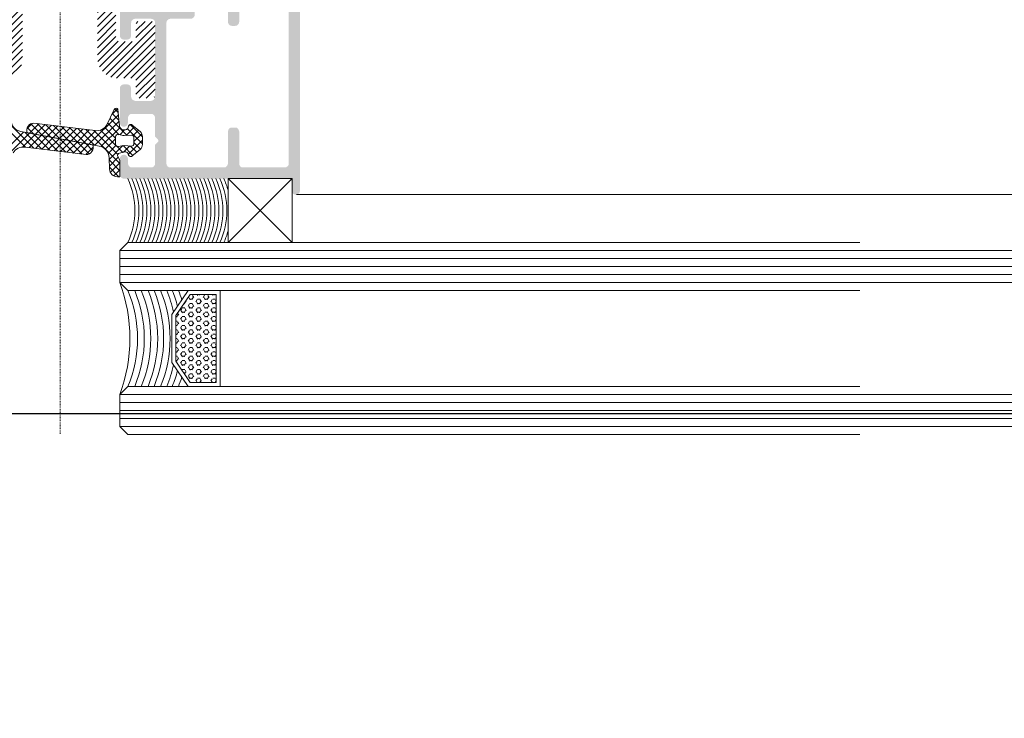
# Model space of a CAD drawing. Header units: millimetres. Extents: x -226731 to 126254, y -16359 to 60195.
# Tile 135 of 256: x -156614 to -156491, y 10462 to 10549. Entities that reach past the tile are written whole.
import ezdxf

# ---------------------------------------------------------------- set-up
doc = ezdxf.new("R2010")
doc.units = ezdxf.units.MM
doc.header["$LTSCALE"] = 0.1
doc.header["$MEASUREMENT"] = 0
doc.linetypes.add('CENTER', pattern=[2, 1.25, -0.25, 0.25, -0.25])
for name, color, linetype, lineweight in [('0_CCE_ FF_SIDE WALL SPRINKLER', 6, 'Continuous', 0), ('2_Centerline', 1, 'CENTER', 15), ('3_Hatch', 8, 'Continuous', 0), ('4. Glass', 140, 'Continuous', 15), ('SPRINKLER COVERAGE AREA', 1, 'Continuous', 9)]:
    doc.layers.add(name, color=color, linetype=linetype, lineweight=lineweight)
doc.layers.add('AREA LINE', color=3, linetype='Continuous', plot=False)
doc.layers.add('FIRE FIGHTING SERVICES', color=5, linetype='Continuous')

# ---------------------------------------------------------------- blocks, each defined once
blk = doc.blocks.new('*U427')
at = {"layer": '3_Hatch'}
h = blk.add_hatch(color=8, dxfattribs=at)
h.dxf.hatch_style = 1
h.paths.add_polyline_path([(28.61, 92.53), (28.61, 57.99), (28.57, 57.83), (28.46, 57.65), (28.28, 57.54), (28.1, 57.52), (22.9, 57.52), (22.7, 57.54), (22.54, 57.65), (22.44, 57.83), (22.41, 57.99), (22.41, 92.53), (22.44, 92.71), (22.54, 92.87), (22.7, 92.98), (22.9, 93.02), (28.1, 93.02), (28.28, 92.98), (28.46, 92.87), (28.57, 92.71)], flags=16)
h.paths.add_polyline_path([(22.41, 37.89), (22.35, 38.09), (22.24, 38.26), (22.1, 38.37), (21.9, 38.4), (21.49, 38.4), (21.31, 38.37), (21.15, 38.26), (21.04, 38.09), (21, 37.89), (21, 33.9), (20.95, 33.7), (20.84, 33.54), (20.69, 33.43), (20.49, 33.41), (13.79, 33.41), (13.61, 33.43), (13.45, 33.54), (13.34, 33.7), (13.3, 33.9), (13.3, 51.5), (13.34, 51.7), (13.45, 51.85), (13.61, 51.96), (13.79, 52.01), (16.35, 52.01), (16.54, 52.05), (16.7, 52.16), (16.81, 52.32), (16.85, 52.5), (16.85, 55.6), (16.87, 55.8), (16.98, 55.96), (17.16, 56.07), (17.36, 56.11), (20.49, 56.11), (20.69, 56.07), (20.84, 55.96), (20.95, 55.8), (21, 55.6), (21, 51.61), (21.04, 51.41), (21.15, 51.26), (21.31, 51.15), (21.49, 51.12), (21.9, 51.12), (22.1, 51.15), (22.24, 51.26), (22.35, 51.41), (22.41, 51.61), (22.41, 55.6), (22.44, 55.8), (22.54, 55.96), (22.7, 56.07), (22.9, 56.11), (28.1, 56.11), (28.28, 56.07), (28.46, 55.96), (28.57, 55.8), (28.61, 55.6), (28.61, 33.9), (28.57, 33.7), (28.46, 33.54), (28.28, 33.43), (28.1, 33.41), (22.9, 33.41), (22.7, 33.43), (22.54, 33.54), (22.44, 33.7), (22.41, 33.9)], flags=16)
h.paths.add_polyline_path([(12.2, 36.54), (11.89, 36.23), (11.89, 33.9), (11.85, 33.7), (11.74, 33.54), (11.58, 33.43), (11.38, 33.41), (9, 33.41), (8.8, 33.43), (8.65, 33.54), (8.54, 33.7), (8.49, 33.9), (8.49, 34.51), (8.45, 34.69), (8.34, 34.85), (8.18, 34.96), (8, 35), (7.79, 34.96), (7.63, 34.85), (7.52, 34.69), (7.48, 34.51), (7.48, 32.49), (7.52, 32.31), (7.63, 32.15), (7.79, 32.04), (8, 32), (28.5, 32), (28.7, 31.95), (28.85, 31.84), (28.96, 31.69), (29.01, 31.49), (29.01, 30.48), (29.05, 30.3), (29.14, 30.13), (29.3, 30.02), (29.51, 30.01), (29.69, 30.02), (29.85, 30.13), (29.96, 30.3), (30, 30.48), (30, 93.92), (29.96, 94.12), (29.85, 94.28), (29.69, 94.39), (29.51, 94.41), (16.5, 94.41), (16.3, 94.39), (16.15, 94.28), (16.04, 94.12), (15.99, 93.92), (15.99, 93.52), (16.04, 93.35), (16.15, 93.17), (16.3, 93.06), (16.5, 93.02), (20.49, 93.02), (20.69, 92.98), (20.84, 92.87), (20.95, 92.71), (21, 92.53), (21, 57.99), (20.95, 57.83), (20.84, 57.65), (20.69, 57.54), (20.49, 57.52), (14.42, 57.52), (14.25, 57.48), (14.16, 57.43), (14.07, 57.37), (14.01, 57.3), (13.96, 57.22), (13.94, 57.13), (13.92, 57.06), (13.92, 56.97), (13.94, 56.88), (13.96, 56.79), (14.01, 56.71), (14.07, 56.64), (14.16, 56.58), (14.25, 56.55), (14.36, 56.51), (14.95, 56.51), (15.15, 56.46), (15.29, 56.35), (15.4, 56.2), (15.44, 56), (15.44, 53.91), (15.4, 53.71), (15.29, 53.55), (15.15, 53.44), (14.95, 53.4), (9.38, 53.4), (9.2, 53.44), (9.04, 53.55), (8.93, 53.71), (8.89, 53.91), (8.89, 56), (8.93, 56.2), (9.04, 56.35), (9.2, 56.46), (9.38, 56.51), (9.92, 56.51), (10.12, 56.55), (10.26, 56.66), (10.37, 56.8), (10.43, 57.01), (10.37, 57.21), (10.26, 57.35), (10.12, 57.46), (9.92, 57.52), (8, 57.52), (7.79, 57.46), (7.63, 57.35), (7.52, 57.21), (7.48, 57.01), (7.48, 49.91), (7.52, 49.71), (7.63, 49.54), (7.79, 49.43), (8, 49.4), (8.38, 49.4), (8.58, 49.43), (8.76, 49.54), (8.84, 49.71), (8.89, 49.91), (8.89, 51.5), (8.93, 51.7), (9.04, 51.85), (9.2, 51.96), (9.38, 52.01), (11.38, 52.01), (11.58, 51.96), (11.74, 51.85), (11.85, 51.7), (11.89, 51.5), (11.89, 42.24), (11.85, 42.06), (11.74, 41.9), (11.58, 41.79), (11.38, 41.73), (9.38, 41.73), (9.2, 41.79), (9.04, 41.9), (8.93, 42.06), (8.89, 42.24), (8.89, 43.3), (8.84, 43.49), (8.76, 43.65), (8.58, 43.76), (8.38, 43.8), (8, 43.8), (7.79, 43.76), (7.63, 43.65), (7.52, 43.49), (7.48, 43.3), (7.48, 38.99), (7.5, 38.86), (7.54, 38.77), (7.59, 38.69), (7.65, 38.64), (7.7, 38.59), (7.78, 38.55), (7.85, 38.51), (7.92, 38.49), (8, 38.49), (8.09, 38.49), (8.16, 38.53), (8.23, 38.57), (8.31, 38.6), (8.36, 38.68), (8.42, 38.75), (8.49, 38.99), (8.49, 39.59), (8.54, 39.79), (8.65, 39.96), (8.8, 40.07), (9, 40.09), (11.38, 40.09), (11.58, 40.07), (11.74, 39.96), (11.85, 39.79), (11.89, 39.59), (11.89, 37.27), (12.2, 36.96), (12.29, 36.83), (12.29, 36.66)])
h = blk.add_hatch(dxfattribs=at)
h.set_pattern_fill('ANSI31', color=8, scale=5)
h.set_pattern_definition([(45, (-26191.7542, -15010.3187), (-0.441941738, 0.441941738), [])])
h.paths.add_polyline_path([(-9.5, 44.17), (-9.48, 44.32), (-9.39, 44.47), (-9.26, 44.54), (-9.11, 44.58), (-7.19, 44.58), (-7.06, 44.58), (-6.81, 44.59), (-6.57, 44.65), (-6.33, 44.72), (-6.11, 44.81), (-5.89, 44.92), (-5.69, 45.07), (-5.51, 45.22), (-5.34, 45.38), (-5.2, 45.58), (-5.05, 45.76), (-4.94, 45.98), (-4.85, 46.2), (-4.78, 46.44), (-4.72, 46.68), (-4.7, 46.94), (-4.69, 47.06), (-4.69, 59.37), (-4.67, 59.54), (-4.58, 59.66), (-4.45, 59.76), (-4.3, 59.77), (6.87, 59.77), (7.02, 59.81), (7.15, 59.9), (7.22, 60.03), (7.26, 60.19), (7.26, 62.39), (7.22, 62.53), (7.15, 62.66), (7.02, 62.75), (6.87, 62.77), (-6.61, 62.77), (-6.75, 62.75), (-6.88, 62.66), (-6.97, 62.53), (-6.99, 62.39), (-6.99, 49.57), (-7.03, 49.42), (-7.1, 49.28), (-7.25, 49.2), (-7.39, 49.17), (-9.11, 49.17), (-9.26, 49.2), (-9.39, 49.28), (-9.48, 49.42), (-9.5, 49.57), (-9.5, 51.29), (-9.51, 51.43), (-9.6, 51.56), (-9.73, 51.65), (-9.9, 51.67), (-11.49, 51.67), (-11.65, 51.65), (-11.78, 51.56), (-11.87, 51.43), (-11.89, 51.29), (-11.89, 42.45), (-11.87, 42.31), (-11.78, 42.2), (-11.65, 42.11), (-11.49, 42.07), (-9.9, 42.07), (-9.73, 42.11), (-9.6, 42.2), (-9.51, 42.31), (-9.5, 42.45)])
h = blk.add_hatch(dxfattribs=at)
h.set_pattern_fill('ANSI31', color=8, scale=5)
h.set_pattern_definition([(45, (-26191.7542, -14950.54475), (-0.441941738, 0.441941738), [])])
h.paths.add_polyline_path([(9.48, 44.32), (9.5, 44.17), (9.5, 42.45), (9.51, 42.31), (9.6, 42.2), (9.73, 42.11), (9.9, 42.07), (11.49, 42.07), (11.65, 42.11), (11.78, 42.2), (11.87, 42.31), (11.89, 42.45), (11.89, 51.29), (11.87, 51.43), (11.78, 51.56), (11.65, 51.65), (11.49, 51.67), (9.9, 51.67), (9.73, 51.65), (9.6, 51.56), (9.51, 51.43), (9.5, 51.29), (9.5, 49.57), (9.48, 49.42), (9.39, 49.28), (9.26, 49.2), (9.11, 49.17), (7.39, 49.17), (7.25, 49.2), (7.1, 49.28), (7.03, 49.42), (6.99, 49.57), (6.99, 62.39), (6.97, 62.53), (6.88, 62.66), (6.75, 62.75), (6.61, 62.77), (-6.87, 62.77), (-7.02, 62.75), (-7.15, 62.66), (-7.22, 62.53), (-7.26, 62.39), (-7.26, 60.19), (-7.22, 60.03), (-7.15, 59.9), (-7.02, 59.81), (-6.87, 59.77), (4.3, 59.77), (4.45, 59.76), (4.58, 59.66), (4.67, 59.54), (4.69, 59.37), (4.69, 47.06), (4.7, 46.94), (4.72, 46.68), (4.78, 46.44), (4.85, 46.2), (4.94, 45.98), (5.05, 45.76), (5.2, 45.58), (5.34, 45.38), (5.51, 45.22), (5.69, 45.07), (5.89, 44.92), (6.11, 44.81), (6.33, 44.72), (6.57, 44.65), (6.81, 44.59), (7.06, 44.58), (7.19, 44.58), (9.11, 44.58), (9.26, 44.54), (9.39, 44.47)])
at = {"layer": '2_Centerline', "color": 8, "ltscale": 0.25}
blk.add_line((0, 230.78), (0, 0), dxfattribs=at)
at = {"layer": '3_Hatch', "color": 8}
for p, q in [((6.78, 40.67), (5.87, 38.75)), ((7.43, 38.58), (7.23, 40.69)), ((4.38, 38.01), (-3.27, 38.95)), ((8.57, 38.58), (8.47, 38.26)), ((10.02, 37.88), (9.04, 38.7)), ((4.1, 36.22), (-4.9, 37.89)), ((-4.1, 37.74), (4.9, 36.07)), ((6.94, 36.31), (6.94, 37.23)), ((7.3, 37.52), (7.72, 37.43)), ((8.01, 37.41), (8.93, 37.46)), ((9.25, 37.16), (9.25, 36.38)), ((10.3, 36.27), (10.3, 37.27)), ((-4.38, 35.95), (3.27, 35.01)), ((7.72, 36.1), (7.3, 36.02)), ((8.93, 36.08), (8.01, 36.13)), ((6.13, 34.61), (6.19, 33.2)), ((7.48, 34.32), (7.23, 34.76)), ((7.43, 35.2), (8.15, 35.35)), ((8.47, 35.21), (8.57, 34.95)), ((9.04, 34.84), (10.02, 35.66)), ((7.48, 32.24), (7.48, 34.32)), ((7.19, 32.24), (7.48, 32.24)), ((29.01, 32), (21.01, 32)), ((21.01, 32), (21.01, 24)), ((29.01, 32), (21.01, 24)), ((21.01, 24), (21.01, 32)), ((21.01, 32), (29.01, 24)), ((29.01, 24), (29.01, 32)), ((29.01, 24), (29.01, 32)), ((29.56, 30.01), (979.97, 30.01)), ((21.01, 24), (29.01, 24)), ((979.97, 23, 0), (7.48, 23)), ((979.97, 22, 0), (7.48, 22)), ((979.97, 21, 0), (7.48, 21)), ((979.97, 20, 0), (7.48, 20)), ((979.97, 19, 0), (7.48, 19)), ((16.03, 18.01, 0.02), (13.97, 15.01, 0.02)), ((16.29, 17.51, 0.02), (14.47, 14.86, 0.02)), ((19.53, 17.51, 0.02), (16.29, 17.51, 0.02)), ((19.53, 6.51, 0.02), (19.53, 17.51, 0.02)), ((20.03, 6.01, 0.02), (20.03, 18.01, 0.02)), ((13.97, 15.01, 0.02), (13.97, 9.01, 0.02)), ((14.47, 14.86, 0.02), (14.47, 9.17, 0.02)), ((13.97, 9.01, 0.02), (16.03, 6.01, 0.02)), ((14.47, 9.17, 0.02), (16.29, 6.51, 0.02)), ((16.29, 6.51, 0.02), (19.53, 6.51, 0.02)), ((979.97, 5, 0), (7.48, 5)), ((979.97, 4, 0), (7.48, 4)), ((979.97, 3, 0), (7.48, 3)), ((979.97, 2, 0), (7.48, 2)), ((979.97, 1, 0), (7.48, 1))]:
    blk.add_line(p, q, dxfattribs=at)
at = {"layer": '3_Hatch', "color": 8, "linetype": 'Continuous'}
for p, q in [((6.5, 40.06), (7.18, 40.75)), ((7.27, 40.29), (6.83, 40.73)), ((-3.29, 35.82), (-7.48, 40.01)), ((3.62, 36.31), (7.3, 39.98)), ((8.36, 37.43), (6.25, 39.54)), ((7.36, 39.31), (6.53, 40.14)), ((-4.3, 35.94), (-7.43, 39.07)), ((-4.12, 38.28), (-3.48, 38.92)), ((-3.3, 37.59), (-4.09, 38.39)), ((-3.83, 37.69), (-2.64, 38.88)), ((-2.21, 37.39), (-3.67, 38.85)), ((-3.08, 37.55), (-1.86, 38.78)), ((-1.13, 37.19), (-2.84, 38.9)), ((-2.34, 37.42), (-1.07, 38.68)), ((-0.04, 36.99), (-1.83, 38.78)), ((-1.59, 37.28), (-0.28, 38.59)), ((-0.85, 37.14), (0.5, 38.49)), ((1.05, 36.79), (-0.82, 38.65)), ((-0.1, 37), (1.29, 38.39)), ((2.13, 36.59), (0.19, 38.53)), ((0.64, 36.86), (2.08, 38.29)), ((3.22, 36.38), (1.2, 38.4)), ((1.39, 36.72), (2.86, 38.2)), ((4.3, 36.18), (2.21, 38.28)), ((4.37, 36.17), (7.37, 39.17)), ((5.1, 36.02), (7.5, 38.41)), ((6.94, 37.08), (5.61, 38.41)), ((7.4, 37.5), (5.96, 38.94)), ((8.28, 37.42), (9.32, 38.47)), ((10.3, 36.37), (8.44, 38.23)), ((8.59, 38.62), (8.7, 38.73)), ((10.3, 37.25), (8.79, 38.76)), ((-7.44, 34.96), (-4.58, 37.83)), ((-7.36, 34.16), (-3.83, 37.69)), ((-4.68, 35.96), (-3.08, 37.55)), ((-2.28, 35.69), (-4.38, 37.79)), ((-3.87, 35.89), (-2.34, 37.42)), ((-1.27, 35.57), (-3.3, 37.59)), ((-3.08, 35.79), (-1.59, 37.28)), ((-2.29, 35.69), (-0.85, 37.14)), ((-0.26, 35.44), (-2.21, 37.39)), ((-1.51, 35.6), (-0.1, 37)), ((0.74, 35.32), (-1.13, 37.19)), ((1.75, 35.19), (-0.04, 36.99)), ((2.13, 36.58), (3.65, 38.1)), ((2.88, 36.45), (4.44, 38)), ((7.48, 33.88), (3.21, 38.15)), ((7.22, 35.03), (4.22, 38.03)), ((6.98, 36.16), (5.06, 38.08)), ((5.66, 35.69), (6.94, 36.97)), ((7.46, 37.49), (8.07, 38.1)), ((9.13, 37.4), (9.8, 38.06)), ((9.25, 36.63), (10.23, 37.61)), ((-0.72, 35.5), (0.64, 36.86)), ((0.07, 35.4), (1.39, 36.72)), ((0.86, 35.31), (2.13, 36.58)), ((2.76, 35.07), (1.05, 36.79)), ((1.64, 35.21), (2.88, 36.45)), ((3.63, 35.09), (2.13, 36.59)), ((2.43, 35.11), (3.62, 36.31)), ((4.07, 35.53), (3.22, 36.38)), ((3.22, 35.01), (4.15, 35.95)), ((6.02, 35.16), (6.99, 36.14)), ((6.14, 34.4), (7.86, 36.13)), ((7.84, 35.29), (7.09, 36.05)), ((9.12, 34.9), (7.89, 36.13)), ((7.93, 35.31), (8.71, 36.09)), ((8.54, 35.03), (10.3, 36.8)), ((9.6, 35.3), (8.82, 36.08)), ((10.08, 35.71), (9.25, 36.54)), ((6.17, 33.55), (7.29, 34.67)), ((7.48, 33), (6.14, 34.34)), ((7.36, 32.24), (6.18, 33.42)), ((6.29, 32.79), (7.48, 33.98)), ((6.73, 32.35), (7.48, 33.09)), ((16.56, 17.49, 0.02), (16.27, 17.49, 0.02)), ((16.74, 17.12, 0.02), (16.58, 17.4, 0.02)), ((17.22, 17.4, 0.02), (17.15, 17.51, 0.02)), ((17.51, 17.49, 0.02), (17.2, 17.49, 0.02)), ((17.45, 17.42, 0.02), (17.5, 17.51, 0.02)), ((17.92, 17.15, 0.02), (18.08, 17.42, 0.02)), ((18.47, 17.49, 0.02), (18.15, 17.49, 0.02)), ((18.65, 17.12, 0.02), (18.49, 17.4, 0.02)), ((19.12, 17.4, 0.02), (19.06, 17.51, 0.02)), ((19.42, 17.49, 0.02), (19.1, 17.49, 0.02)), ((19.35, 17.42, 0.02), (19.4, 17.51, 0.02)), ((15.61, 16.39, 0.02), (15.52, 16.39, 0.02)), ((15.54, 16.32, 0.02), (15.7, 16.6, 0.02)), ((15.79, 16.57, 0.02), (15.72, 16.68, 0.02)), ((16.02, 16.05, 0.02), (16.18, 16.32, 0.02)), ((16.27, 16.85, 0.02), (16.11, 17.12, 0.02)), ((16.27, 15.75, 0.02), (16.11, 16.02, 0.02)), ((16.56, 16.94, 0.02), (16.24, 16.94, 0.02)), ((16.56, 16.39, 0.02), (16.24, 16.39, 0.02)), ((16.49, 16.87, 0.02), (16.65, 17.15, 0.02)), ((16.49, 15.77, 0.02), (16.65, 16.05, 0.02)), ((16.74, 16.02, 0.02), (16.58, 16.3, 0.02)), ((16.97, 16.6, 0.02), (17.13, 16.87, 0.02)), ((17.22, 16.3, 0.02), (17.06, 16.57, 0.02)), ((17.51, 16.94, 0.02), (17.2, 16.94, 0.02)), ((17.51, 16.39, 0.02), (17.2, 16.39, 0.02)), ((17.45, 16.32, 0.02), (17.6, 16.6, 0.02)), ((17.69, 16.57, 0.02), (17.54, 16.85, 0.02)), ((17.92, 16.05, 0.02), (18.08, 16.32, 0.02)), ((18.17, 16.85, 0.02), (18.01, 17.12, 0.02)), ((18.17, 15.75, 0.02), (18.01, 16.02, 0.02)), ((18.47, 16.94, 0.02), (18.15, 16.94, 0.02)), ((18.47, 16.39, 0.02), (18.15, 16.39, 0.02)), ((18.4, 16.87, 0.02), (18.56, 17.15, 0.02)), ((18.4, 15.77, 0.02), (18.56, 16.05, 0.02)), ((18.65, 16.02, 0.02), (18.49, 16.3, 0.02)), ((18.87, 16.6, 0.02), (19.03, 16.87, 0.02)), ((19.12, 16.3, 0.02), (18.96, 16.57, 0.02)), ((19.42, 16.94, 0.02), (19.1, 16.94, 0.02)), ((19.42, 16.39, 0.02), (19.1, 16.39, 0.02)), ((19.35, 16.32, 0.02), (19.51, 16.6, 0.02)), ((19.53, 16.7, 0.02), (19.44, 16.85, 0.02)), ((14.59, 14.67, 0.02), (14.75, 14.95, 0.02)), ((14.84, 14.92, 0.02), (14.69, 15.17, 0.02)), ((15.06, 15.5, 0.02), (15.22, 15.77, 0.02)), ((15.31, 15.2, 0.02), (15.15, 15.47, 0.02)), ((15.61, 15.84, 0.02), (15.29, 15.84, 0.02)), ((15.61, 15.29, 0.02), (15.29, 15.29, 0.02)), ((15.54, 15.22, 0.02), (15.7, 15.5, 0.02)), ((15.79, 15.47, 0.02), (15.63, 15.75, 0.02)), ((16.02, 14.95, 0.02), (16.18, 15.22, 0.02)), ((16.27, 14.65, 0.02), (16.11, 14.92, 0.02)), ((16.56, 15.84, 0.02), (16.24, 15.84, 0.02)), ((16.56, 15.29, 0.02), (16.24, 15.29, 0.02)), ((16.49, 14.67, 0.02), (16.65, 14.95, 0.02)), ((16.74, 14.92, 0.02), (16.58, 15.2, 0.02)), ((16.97, 15.5, 0.02), (17.13, 15.77, 0.02)), ((17.22, 15.2, 0.02), (17.06, 15.47, 0.02)), ((17.51, 15.84, 0.02), (17.2, 15.84, 0.02)), ((17.51, 15.29, 0.02), (17.2, 15.29, 0.02)), ((17.45, 15.22, 0.02), (17.6, 15.5, 0.02)), ((17.69, 15.47, 0.02), (17.54, 15.75, 0.02)), ((17.92, 14.95, 0.02), (18.08, 15.22, 0.02)), ((18.17, 14.65, 0.02), (18.01, 14.92, 0.02)), ((18.47, 15.84, 0.02), (18.15, 15.84, 0.02)), ((18.47, 15.29, 0.02), (18.15, 15.29, 0.02)), ((18.4, 14.67, 0.02), (18.56, 14.95, 0.02)), ((18.65, 14.92, 0.02), (18.49, 15.2, 0.02)), ((18.87, 15.5, 0.02), (19.03, 15.77, 0.02)), ((19.12, 15.2, 0.02), (18.96, 15.47, 0.02)), ((19.42, 15.84, 0.02), (19.1, 15.84, 0.02)), ((19.42, 15.29, 0.02), (19.1, 15.29, 0.02)), ((19.35, 15.22, 0.02), (19.51, 15.5, 0.02)), ((19.53, 15.6, 0.02), (19.44, 15.75, 0.02)), ((14.66, 14.74, 0.02), (14.47, 14.74, 0.02)), ((14.66, 14.19, 0.02), (14.47, 14.19, 0.02)), ((14.66, 13.64, 0.02), (14.47, 13.64, 0.02)), ((14.59, 13.57, 0.02), (14.75, 13.85, 0.02)), ((14.84, 13.82, 0.02), (14.68, 14.1, 0.02)), ((15.06, 14.4, 0.02), (15.22, 14.67, 0.02)), ((15.06, 13.3, 0.02), (15.22, 13.57, 0.02)), ((15.31, 14.1, 0.02), (15.15, 14.37, 0.02)), ((15.61, 14.74, 0.02), (15.29, 14.74, 0.02)), ((15.61, 14.19, 0.02), (15.29, 14.19, 0.02)), ((15.61, 13.64, 0.02), (15.29, 13.64, 0.02)), ((15.54, 14.12, 0.02), (15.7, 14.4, 0.02)), ((15.79, 14.37, 0.02), (15.63, 14.65, 0.02)), ((15.79, 13.27, 0.02), (15.63, 13.55, 0.02)), ((16.02, 13.85, 0.02), (16.18, 14.12, 0.02)), ((16.27, 13.55, 0.02), (16.11, 13.82, 0.02)), ((16.56, 14.74, 0.02), (16.24, 14.74, 0.02)), ((16.56, 14.19, 0.02), (16.24, 14.19, 0.02)), ((16.56, 13.64, 0.02), (16.24, 13.64, 0.02)), ((16.49, 13.57, 0.02), (16.65, 13.85, 0.02)), ((16.74, 13.82, 0.02), (16.58, 14.1, 0.02)), ((16.97, 14.4, 0.02), (17.13, 14.67, 0.02)), ((16.97, 13.3, 0.02), (17.13, 13.57, 0.02)), ((17.22, 14.1, 0.02), (17.06, 14.37, 0.02)), ((17.51, 14.74, 0.02), (17.2, 14.74, 0.02)), ((17.51, 14.19, 0.02), (17.2, 14.19, 0.02)), ((17.51, 13.64, 0.02), (17.2, 13.64, 0.02)), ((17.45, 14.12, 0.02), (17.6, 14.4, 0.02)), ((17.69, 14.37, 0.02), (17.54, 14.65, 0.02)), ((17.69, 13.27, 0.02), (17.54, 13.55, 0.02)), ((17.92, 13.85, 0.02), (18.08, 14.12, 0.02)), ((18.17, 13.55, 0.02), (18.01, 13.82, 0.02)), ((18.47, 14.74, 0.02), (18.15, 14.74, 0.02)), ((18.47, 14.19, 0.02), (18.15, 14.19, 0.02)), ((18.47, 13.64, 0.02), (18.15, 13.64, 0.02)), ((18.4, 13.57, 0.02), (18.56, 13.85, 0.02)), ((18.65, 13.82, 0.02), (18.49, 14.1, 0.02)), ((18.87, 14.4, 0.02), (19.03, 14.67, 0.02)), ((18.87, 13.3, 0.02), (19.03, 13.57, 0.02)), ((19.12, 14.1, 0.02), (18.96, 14.37, 0.02)), ((19.42, 14.74, 0.02), (19.1, 14.74, 0.02)), ((19.42, 14.19, 0.02), (19.1, 14.19, 0.02)), ((19.42, 13.64, 0.02), (19.1, 13.64, 0.02)), ((19.35, 14.12, 0.02), (19.51, 14.4, 0.02)), ((19.53, 14.5, 0.02), (19.44, 14.65, 0.02)), ((19.53, 13.4, 0.02), (19.44, 13.55, 0.02)), ((14.66, 13.09, 0.02), (14.47, 13.09, 0.02)), ((14.66, 12.54, 0.02), (14.47, 12.54, 0.02)), ((14.59, 12.47, 0.02), (14.75, 12.75, 0.02)), ((14.84, 12.72, 0.02), (14.68, 13, 0.02)), ((15.06, 12.2, 0.02), (15.22, 12.47, 0.02)), ((15.31, 13, 0.02), (15.15, 13.27, 0.02)), ((15.61, 13.09, 0.02), (15.29, 13.09, 0.02)), ((15.61, 12.54, 0.02), (15.29, 12.54, 0.02)), ((15.54, 13.02, 0.02), (15.7, 13.3, 0.02)), ((15.79, 12.17, 0.02), (15.63, 12.45, 0.02)), ((16.02, 12.75, 0.02), (16.18, 13.02, 0.02)), ((16.27, 12.45, 0.02), (16.11, 12.72, 0.02)), ((16.56, 13.09, 0.02), (16.24, 13.09, 0.02)), ((16.56, 12.54, 0.02), (16.24, 12.54, 0.02)), ((16.49, 12.47, 0.02), (16.65, 12.75, 0.02)), ((16.74, 12.72, 0.02), (16.58, 13, 0.02)), ((16.97, 12.2, 0.02), (17.13, 12.47, 0.02)), ((17.22, 13, 0.02), (17.06, 13.27, 0.02)), ((17.51, 13.09, 0.02), (17.2, 13.09, 0.02)), ((17.51, 12.54, 0.02), (17.2, 12.54, 0.02)), ((17.45, 13.02, 0.02), (17.6, 13.3, 0.02)), ((17.69, 12.17, 0.02), (17.54, 12.45, 0.02)), ((17.92, 12.75, 0.02), (18.08, 13.02, 0.02)), ((18.17, 12.45, 0.02), (18.01, 12.72, 0.02)), ((18.47, 13.09, 0.02), (18.15, 13.09, 0.02)), ((18.47, 12.54, 0.02), (18.15, 12.54, 0.02)), ((18.4, 12.47, 0.02), (18.56, 12.75, 0.02)), ((18.65, 12.72, 0.02), (18.49, 13, 0.02)), ((18.87, 12.2, 0.02), (19.03, 12.47, 0.02)), ((19.12, 13, 0.02), (18.96, 13.27, 0.02)), ((19.42, 13.09, 0.02), (19.1, 13.09, 0.02)), ((19.42, 12.54, 0.02), (19.1, 12.54, 0.02)), ((19.35, 13.02, 0.02), (19.51, 13.3, 0.02)), ((19.53, 12.3, 0.02), (19.44, 12.45, 0.02)), ((14.66, 11.99, 0.02), (14.47, 11.99, 0.02)), ((14.66, 11.44, 0.02), (14.47, 11.44, 0.02)), ((14.59, 11.37, 0.02), (14.75, 11.65, 0.02)), ((14.84, 11.62, 0.02), (14.68, 11.9, 0.02)), ((15.06, 11.1, 0.02), (15.22, 11.37, 0.02)), ((15.31, 11.9, 0.02), (15.15, 12.17, 0.02)), ((15.61, 11.99, 0.02), (15.29, 11.99, 0.02)), ((15.61, 11.44, 0.02), (15.29, 11.44, 0.02)), ((15.54, 11.92, 0.02), (15.7, 12.2, 0.02)), ((15.54, 10.82, 0.02), (15.7, 11.1, 0.02)), ((15.79, 11.07, 0.02), (15.63, 11.35, 0.02)), ((16.02, 11.65, 0.02), (16.18, 11.92, 0.02)), ((16.27, 11.35, 0.02), (16.11, 11.62, 0.02)), ((16.56, 11.99, 0.02), (16.24, 11.99, 0.02)), ((16.56, 11.44, 0.02), (16.24, 11.44, 0.02)), ((16.49, 11.37, 0.02), (16.65, 11.65, 0.02)), ((16.74, 11.62, 0.02), (16.58, 11.9, 0.02)), ((16.97, 11.1, 0.02), (17.13, 11.37, 0.02)), ((17.22, 11.9, 0.02), (17.06, 12.17, 0.02)), ((17.51, 11.99, 0.02), (17.2, 11.99, 0.02)), ((17.51, 11.44, 0.02), (17.2, 11.44, 0.02)), ((17.45, 11.92, 0.02), (17.6, 12.2, 0.02)), ((17.45, 10.82, 0.02), (17.6, 11.1, 0.02)), ((17.69, 11.07, 0.02), (17.54, 11.35, 0.02)), ((17.92, 11.65, 0.02), (18.08, 11.92, 0.02)), ((18.17, 11.35, 0.02), (18.01, 11.62, 0.02)), ((18.47, 11.99, 0.02), (18.15, 11.99, 0.02)), ((18.47, 11.44, 0.02), (18.15, 11.44, 0.02)), ((18.4, 11.37, 0.02), (18.56, 11.65, 0.02)), ((18.65, 11.62, 0.02), (18.49, 11.9, 0.02)), ((18.87, 11.1, 0.02), (19.03, 11.37, 0.02)), ((19.12, 11.9, 0.02), (18.96, 12.17, 0.02)), ((19.42, 11.99, 0.02), (19.1, 11.99, 0.02)), ((19.42, 11.44, 0.02), (19.1, 11.44, 0.02)), ((19.35, 11.92, 0.02), (19.51, 12.2, 0.02)), ((19.35, 10.82, 0.02), (19.51, 11.1, 0.02)), ((19.53, 11.2, 0.02), (19.44, 11.35, 0.02)), ((14.66, 10.89, 0.02), (14.47, 10.89, 0.02)), ((14.66, 10.34, 0.02), (14.47, 10.34, 0.02)), ((14.59, 10.27, 0.02), (14.75, 10.55, 0.02)), ((14.84, 10.52, 0.02), (14.68, 10.8, 0.02)), ((15.06, 10, 0.02), (15.22, 10.27, 0.02)), ((15.31, 10.8, 0.02), (15.15, 11.07, 0.02)), ((15.31, 9.7, 0.02), (15.15, 9.97, 0.02)), ((15.61, 10.89, 0.02), (15.29, 10.89, 0.02)), ((15.61, 10.34, 0.02), (15.29, 10.34, 0.02)), ((15.54, 9.72, 0.02), (15.7, 10, 0.02)), ((15.79, 9.97, 0.02), (15.63, 10.25, 0.02)), ((16.02, 10.55, 0.02), (16.18, 10.82, 0.02)), ((16.27, 10.25, 0.02), (16.11, 10.52, 0.02)), ((16.56, 10.89, 0.02), (16.24, 10.89, 0.02)), ((16.56, 10.34, 0.02), (16.24, 10.34, 0.02)), ((16.49, 10.27, 0.02), (16.65, 10.55, 0.02)), ((16.74, 10.52, 0.02), (16.58, 10.8, 0.02)), ((16.97, 10, 0.02), (17.13, 10.27, 0.02)), ((17.22, 10.8, 0.02), (17.06, 11.07, 0.02)), ((17.22, 9.7, 0.02), (17.06, 9.97, 0.02)), ((17.51, 10.89, 0.02), (17.2, 10.89, 0.02)), ((17.51, 10.34, 0.02), (17.2, 10.34, 0.02)), ((17.45, 9.72, 0.02), (17.6, 10, 0.02)), ((17.69, 9.97, 0.02), (17.54, 10.25, 0.02)), ((17.92, 10.55, 0.02), (18.08, 10.82, 0.02)), ((18.17, 10.25, 0.02), (18.01, 10.52, 0.02)), ((18.47, 10.89, 0.02), (18.15, 10.89, 0.02)), ((18.47, 10.34, 0.02), (18.15, 10.34, 0.02)), ((18.4, 10.27, 0.02), (18.56, 10.55, 0.02)), ((18.65, 10.52, 0.02), (18.49, 10.8, 0.02)), ((18.87, 10, 0.02), (19.03, 10.27, 0.02)), ((19.12, 10.8, 0.02), (18.96, 11.07, 0.02)), ((19.12, 9.7, 0.02), (18.96, 9.97, 0.02)), ((19.42, 10.89, 0.02), (19.1, 10.89, 0.02)), ((19.42, 10.34, 0.02), (19.1, 10.34, 0.02)), ((19.35, 9.72, 0.02), (19.51, 10, 0.02)), ((19.53, 10.1, 0.02), (19.44, 10.25, 0.02)), ((14.66, 9.79, 0.02), (14.47, 9.79, 0.02)), ((14.66, 9.24, 0.02), (14.47, 9.24, 0.02)), ((14.59, 9.17, 0.02), (14.75, 9.45, 0.02)), ((14.84, 9.42, 0.02), (14.68, 9.7, 0.02)), ((15.06, 8.9, 0.02), (15.22, 9.17, 0.02)), ((15.31, 8.6, 0.02), (15.15, 8.87, 0.02)), ((15.61, 9.79, 0.02), (15.29, 9.79, 0.02)), ((15.61, 9.24, 0.02), (15.29, 9.24, 0.02)), ((15.61, 8.69, 0.02), (15.29, 8.69, 0.02)), ((15.54, 8.62, 0.02), (15.7, 8.9, 0.02)), ((15.79, 8.87, 0.02), (15.63, 9.15, 0.02)), ((16.02, 9.45, 0.02), (16.18, 9.72, 0.02)), ((16.02, 8.35, 0.02), (16.18, 8.62, 0.02)), ((16.27, 9.15, 0.02), (16.11, 9.42, 0.02)), ((16.56, 9.79, 0.02), (16.24, 9.79, 0.02)), ((16.56, 9.24, 0.02), (16.24, 9.24, 0.02)), ((16.56, 8.69, 0.02), (16.24, 8.69, 0.02)), ((16.49, 9.17, 0.02), (16.65, 9.45, 0.02)), ((16.74, 9.42, 0.02), (16.58, 9.7, 0.02)), ((16.97, 8.9, 0.02), (17.13, 9.17, 0.02)), ((17.22, 8.6, 0.02), (17.06, 8.87, 0.02)), ((17.51, 9.79, 0.02), (17.2, 9.79, 0.02)), ((17.51, 9.24, 0.02), (17.2, 9.24, 0.02)), ((17.51, 8.69, 0.02), (17.2, 8.69, 0.02)), ((17.45, 8.62, 0.02), (17.6, 8.9, 0.02)), ((17.69, 8.87, 0.02), (17.54, 9.15, 0.02)), ((17.92, 9.45, 0.02), (18.08, 9.72, 0.02)), ((17.92, 8.35, 0.02), (18.08, 8.62, 0.02)), ((18.17, 9.15, 0.02), (18.01, 9.42, 0.02)), ((18.47, 9.79, 0.02), (18.15, 9.79, 0.02)), ((18.47, 9.24, 0.02), (18.15, 9.24, 0.02)), ((18.47, 8.69, 0.02), (18.15, 8.69, 0.02)), ((18.4, 9.17, 0.02), (18.56, 9.45, 0.02)), ((18.65, 9.42, 0.02), (18.49, 9.7, 0.02)), ((18.87, 8.9, 0.02), (19.03, 9.17, 0.02)), ((19.12, 8.6, 0.02), (18.96, 8.87, 0.02)), ((19.42, 9.79, 0.02), (19.1, 9.79, 0.02)), ((19.42, 9.24, 0.02), (19.1, 9.24, 0.02)), ((19.42, 8.69, 0.02), (19.1, 8.69, 0.02)), ((19.35, 8.62, 0.02), (19.51, 8.9, 0.02)), ((19.53, 9, 0.02), (19.44, 9.15, 0.02)), ((15.22, 8.07, 0.02), (15.22, 8.07, 0.02)), ((15.61, 8.14, 0.02), (15.29, 8.14, 0.02)), ((15.61, 7.59, 0.02), (15.55, 7.59, 0.02)), ((15.57, 7.57, 0.02), (15.7, 7.8, 0.02)), ((15.79, 7.77, 0.02), (15.63, 8.05, 0.02)), ((16.02, 7.25, 0.02), (16.18, 7.52, 0.02)), ((16.27, 8.05, 0.02), (16.11, 8.32, 0.02)), ((16.56, 8.14, 0.02), (16.24, 8.14, 0.02)), ((16.56, 7.59, 0.02), (16.24, 7.59, 0.02)), ((16.49, 8.07, 0.02), (16.65, 8.35, 0.02)), ((16.74, 8.32, 0.02), (16.58, 8.6, 0.02)), ((16.74, 7.22, 0.02), (16.58, 7.5, 0.02)), ((16.97, 7.8, 0.02), (17.13, 8.07, 0.02)), ((17.22, 7.5, 0.02), (17.06, 7.77, 0.02)), ((17.51, 8.14, 0.02), (17.2, 8.14, 0.02)), ((17.51, 7.59, 0.02), (17.2, 7.59, 0.02)), ((17.45, 7.52, 0.02), (17.6, 7.8, 0.02)), ((17.69, 7.77, 0.02), (17.54, 8.05, 0.02)), ((17.92, 7.25, 0.02), (18.08, 7.52, 0.02)), ((18.17, 8.05, 0.02), (18.01, 8.32, 0.02)), ((18.47, 8.14, 0.02), (18.15, 8.14, 0.02)), ((18.47, 7.59, 0.02), (18.15, 7.59, 0.02)), ((18.4, 8.07, 0.02), (18.56, 8.35, 0.02)), ((18.65, 8.32, 0.02), (18.49, 8.6, 0.02)), ((18.65, 7.22, 0.02), (18.49, 7.5, 0.02)), ((18.87, 7.8, 0.02), (19.03, 8.07, 0.02)), ((19.12, 7.5, 0.02), (18.96, 7.77, 0.02)), ((19.42, 8.14, 0.02), (19.1, 8.14, 0.02)), ((19.42, 7.59, 0.02), (19.1, 7.59, 0.02)), ((19.35, 7.52, 0.02), (19.51, 7.8, 0.02)), ((19.53, 7.9, 0.02), (19.44, 8.05, 0.02)), ((16.27, 6.95, 0.02), (16.11, 7.22, 0.02)), ((16.56, 7.04, 0.02), (16.24, 7.04, 0.02)), ((16.49, 6.97, 0.02), (16.65, 7.25, 0.02)), ((16.97, 6.7, 0.02), (17.13, 6.97, 0.02)), ((17.15, 6.51, 0.02), (17.06, 6.67, 0.02)), ((17.51, 7.04, 0.02), (17.2, 7.04, 0.02)), ((17.5, 6.51, 0.02), (17.6, 6.7, 0.02)), ((17.69, 6.67, 0.02), (17.54, 6.95, 0.02)), ((18.17, 6.95, 0.02), (18.01, 7.22, 0.02)), ((18.47, 7.04, 0.02), (18.15, 7.04, 0.02)), ((18.4, 6.97, 0.02), (18.56, 7.25, 0.02)), ((18.87, 6.7, 0.02), (19.03, 6.97, 0.02)), ((19.06, 6.51, 0.02), (18.96, 6.67, 0.02)), ((19.42, 7.04, 0.02), (19.1, 7.04, 0.02)), ((19.4, 6.51, 0.02), (19.51, 6.7, 0.02)), ((19.53, 6.8, 0.02), (19.44, 6.95, 0.02))]:
    blk.add_line(p, q, dxfattribs=at)
at = {"layer": '3_Hatch', "color": 8}
for centre, radius, start, end in [((7.02, 40.53), 0.271, 37.2128, 149.9224), ((-4.63, 39.37), 1.5, 180.5805, 259.4803), ((-3.25, 38.05), 0.9, 91.0175, 200.2869), ((4.57, 39.5), 1.5, 262.7957, 329.961), ((8.04, 38.73), 0.635, 193.3802, 311.9125), ((8.85, 38.47), 0.3, 50, 157.7969), ((7.24, 37.23), 0.3, 78.0269, 180), ((7.95, 38.51), 1.1, 258.0269, 273.1356), ((8.95, 37.16), 0.3, 0, 93.1356), ((9.5, 37.27), 0.8, 0, 50), ((-4.57, 34.46), 1.5, 82.7957, 149.961), ((3.25, 35.91), 0.9, 271.0175, 20.2869), ((4.63, 34.6), 1.5, 0.5805, 79.4803), ((7.24, 36.31), 0.3, 180, 281.9731), ((7.95, 35.03), 1.1, 86.8644, 101.9731), ((8.95, 36.38), 0.3, 266.8644, 0), ((9.5, 36.27), 0.8, 310, 0), ((7.5, 34.91), 0.3, 101.9731, 209.6447), ((8.21, 35.06), 0.3, 30, 101.9731), ((8.85, 35.07), 0.3, 202.2031, 310), ((7.19, 33.24), 1, 182.3925, 270), ((-0.23, 28, 0), 9.59, 335.3498, 24.6502), ((0.27, 28, 0), 9.59, 335.3498, 24.6502), ((0.77, 28, 0), 9.59, 335.3498, 24.6502), ((1.27, 28, 0), 9.59, 335.3498, 24.6502), ((1.77, 28, 0), 9.59, 335.3498, 24.6502), ((2.27, 28, 0), 9.59, 335.3498, 24.6502), ((2.77, 28, 0), 9.59, 335.3498, 24.6502), ((3.27, 28, 0), 9.59, 335.3498, 24.6502), ((3.77, 28, 0), 9.59, 335.3498, 24.6502), ((4.27, 28, 0), 9.59, 335.3498, 24.6502), ((4.77, 28, 0), 9.59, 335.3498, 24.6502), ((5.27, 28, 0), 9.59, 335.3498, 24.6502), ((5.77, 28, 0), 9.59, 335.3498, 24.6502), ((6.27, 28, 0), 9.59, 335.3498, 24.6502), ((6.77, 28, 0), 9.59, 335.3498, 24.6502), ((7.27, 28, 0), 9.59, 335.3498, 24.6502), ((7.77, 28, 0), 9.59, 335.3498, 24.6502), ((8.27, 28, 0), 9.59, 335.3498, 24.6502), ((8.77, 28, 0), 9.59, 335.3498, 24.6502), ((9.27, 28, 0), 9.59, 335.3498, 24.6502), ((9.77, 28, 0), 9.59, 335.3498, 24.6502), ((10.27, 28, 0), 9.59, 335.3498, 24.6502), ((10.77, 28, 0), 9.59, 335.3498, 24.6502), ((11.27, 28, 0), 9.59, 335.3498, 24.6502), ((11.77, 28, 0), 9.59, 15.4043, 24.6502), ((11.77, 28, 0), 9.59, 335.3498, 344.5957), ((-11.33, 12, 0.03), 20.07, 339.5887, 20.4113), ((-5.92, 12, 0), 15.61, 337.3883, 22.5654), ((-5.07, 12.01, 0.02), 15.61, 337.3883, 22.5654), ((-4.26, 12.01, 0.02), 15.61, 337.3883, 22.5654), ((-3.4, 12.01, 0.02), 15.61, 337.3883, 22.5654), ((-2.65, 12.01, 0.02), 15.61, 337.3883, 22.5654), ((-1.84, 12.01, 0.02), 15.61, 337.3883, 22.5654), ((-1.07, 12.01, 0.02), 15.61, 12.2141, 22.5654), ((-0.38, 12.01, 0.02), 15.61, 15.0523, 22.5654), ((0.39, 12.01, 0.02), 15.61, 18.0541, 22.5654), ((-1.07, 12.01, 0.02), 15.61, 337.3883, 347.7859), ((-0.38, 12.01, 0.02), 15.61, 337.3883, 344.9477), ((0.39, 12.01, 0.02), 15.61, 337.3883, 341.9459)]:
    blk.add_arc(centre, radius, start, end, dxfattribs=at)
at = {"layer": '4. Glass', "color": 8}
for p, q in [((7.48, 23), (8.48, 24)), ((8.48, 24), (100, 24)), ((7.48, 19), (7.48, 23)), ((8.48, 18), (7.48, 19)), ((100, 18), (8.48, 18)), ((7.48, 5, 0), (8.48, 6, 0)), ((7.48, 1, 0), (7.48, 5, 0)), ((8.48, 6, 0), (100, 6, 0)), ((8.48, 0, 0), (7.48, 1, 0)), ((100, 0), (8.48, 0))]:
    blk.add_line(p, q, dxfattribs=at)
blk = doc.blocks.new('A$C2AD535C3')
at = {"layer": 'SPRINKLER COVERAGE AREA', "color": 1}
blk.add_circle((0, 0), 2500, dxfattribs=at)
blk = doc.blocks.new('G$C3584CA52')
at = {"layer": '0_CCE_ FF_SIDE WALL SPRINKLER', "color": 240, "xscale": -0.6, "yscale": 0.6, "zscale": 0.6}
for p in [(5355.33, -9259), (7904.64, -9259)]:
    blk.add_blockref('A$C2AD535C3', p, dxfattribs=at)

msp = doc.modelspace()

# ---------------------------------------------------------------- linework, layer by layer
at = {"layer": 'AREA LINE', "color": 8}
msp.add_lwpolyline([(-164851.16, 10499.63), (-155388.73, 10499.63), (-155388.73, 11199.63), (-154208.69, 11199.63), (-154208.69, 10499.63), (-152367.94, 10499.63)], dxfattribs=at)

# ---------------------------------------------------------------- block references
at = {"layer": '3_Hatch', "color": 8}
msp.add_blockref('*U427', (-156608.71, 10497.02, 0), dxfattribs=at)
at = {"layer": 'FIRE FIGHTING SERVICES'}
msp.add_blockref('G$C3584CA52', (-163018.33, 21220.5), dxfattribs=at)

doc.saveas('drawing.dxf')
